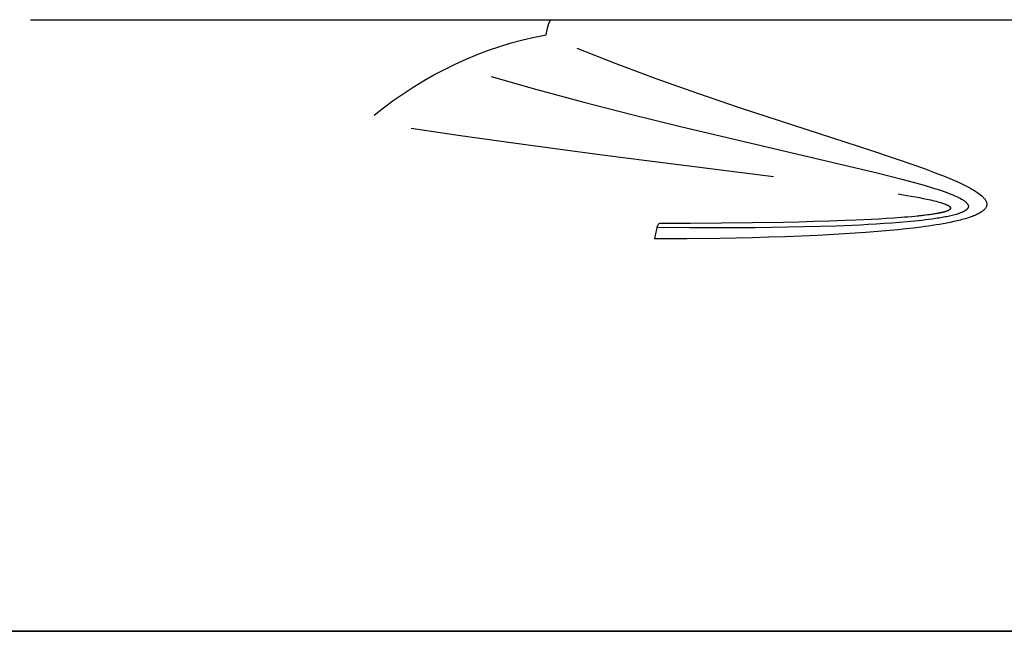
# Model space of a CAD drawing. Header units: millimetres. Extents: x -120 to 130, y -44 to 6.
# Tile 15 of 47: x -2.67 to 2.15, y -43.74 to -40.74. Entities that reach past the tile are written whole.
import ezdxf

# ---------------------------------------------------------------- set-up
doc = ezdxf.new("R2010")
doc.units = ezdxf.units.MM
doc.header["$MEASUREMENT"] = 0
doc.layers.add('Predefinito', color=5, linetype='Continuous')

# ---------------------------------------------------------------- blocks, each defined once
blk = doc.blocks.new('(#4045) Corpo D25')
at = {"layer": 'Predefinito', "color": 9, "extrusion": (0, 1, 0)}
for points in [[(5.4717, 105.9457), (5.675, 105.752), (5.8714, 105.5514), (6.0607, 105.3441), (6.2427, 105.1303), (6.4172, 104.9103), (6.5839, 104.6844), (6.7427, 104.4528), (6.8933, 104.2159), (7.0356, 103.9738), (7.1694, 103.727), (7.2946, 103.4757), (7.4109, 103.2201), (7.5183, 102.9607), (7.6167, 102.6977), (7.7058, 102.4315), (7.7856, 102.1623), (7.856, 101.8905), (7.917, 101.6164), (7.9684, 101.3404), (8.0101, 101.0628), (8.0422, 100.7838), (8.0646, 100.504), (8.0772, 100.2235), (8.0801, 99.9427), (8.0732, 99.662), (8.0566, 99.3818), (8.0303, 99.1022), (7.9942, 98.8238), (7.9485, 98.5468), (7.8933, 98.2715), (7.8284, 97.9983), (7.7542, 97.7275), (7.6705, 97.4595), (7.5777, 97.1945), (7.4756, 96.933), (7.3645, 96.6751), (7.2446, 96.4213), (7.1159, 96.1717), (6.9786, 95.9268), (6.8329, 95.6868), (6.6789, 95.452), (6.5168, 95.2228), (6.3469, 94.9992), (6.1694, 94.7817), (5.9844, 94.5706), (5.7921, 94.3659), (5.5929, 94.1681), (5.3869, 93.9773), (5.1744, 93.7938), (4.9557, 93.6178), (4.7309, 93.4495), (4.5005, 93.289), (4.2646, 93.1367), (4.0236, 92.9927), (3.7777, 92.8572), (3.5273, 92.7302), (3.2726, 92.6121), (3.0139, 92.5028), (2.7517, 92.4027), (2.4861, 92.3116), (2.2174, 92.2299), (1.9462, 92.1576), (1.6725, 92.0947), (1.3969, 92.0413), (1.1195, 91.9976), (0.8408, 91.9636), (0.5611, 91.9392), (0.2807, 91.9246), (0, 91.9197)], [(7.5278, 97.0633), (7.4228, 96.8072), (7.3091, 96.5549), (7.1868, 96.3066), (7.0561, 96.0627), (6.9171, 95.8233), (6.7701, 95.5889), (6.615, 95.3597), (6.4522, 95.1358), (6.2819, 94.9177), (6.1041, 94.7056), (5.9192, 94.4996), (5.7274, 94.3002), (5.5289, 94.1074), (5.3238, 93.9215), (5.1125, 93.7427), (4.8952, 93.5713), (4.6722, 93.4074), (4.4437, 93.2513), (4.21, 93.1031), (3.9713, 92.963), (3.728, 92.8311), (3.4803, 92.7076), (3.2285, 92.5927), (2.973, 92.4865), (2.7139, 92.3891), (2.4517, 92.3006), (2.1866, 92.2212), (1.9189, 92.1508), (1.649, 92.0897), (1.3771, 92.0379), (1.1036, 91.9954), (0.8289, 91.9623), (0.5531, 91.9386), (0.2767, 91.9244), (0, 91.9197)], [(-5.4717, 105.9457), (-2.7372, 106.0516), (0, 106.0869), (2.7372, 106.0516), (5.4717, 105.9457)], [(0, 106.6298), (2.7508, 106.5943), (5.4997, 106.4879)], [(0, -67.7797), (2.3395, -67.7393), (4.6762, -67.6182), (7.0073, -67.4165), (9.3301, -67.1345), (11.6418, -66.7724), (13.9396, -66.3308), (16.2207, -65.8101), (18.4826, -65.211), (20.7224, -64.5342), (22.9375, -63.7805), (25.1253, -62.9508), (27.2832, -62.0461), (29.4085, -61.0674), (31.4988, -60.0159), (33.5515, -58.893), (35.5643, -57.6998), (37.5347, -56.4379), (39.4603, -55.1087), (41.339, -53.7138), (43.1683, -52.255), (44.9462, -50.7338), (46.6706, -49.1522), (48.3393, -47.512), (49.9505, -45.8153), (51.5021, -44.0639), (52.9923, -42.2599), (54.4194, -40.4057), (55.7816, -38.5033), (57.0773, -36.5549), (58.3051, -34.5631), (59.4633, -32.53), (60.5507, -30.4582), (61.5659, -28.3501), (62.5078, -26.2082), (63.3751, -24.035), (64.1669, -21.8332), (64.8823, -19.6054), (65.5204, -17.3543), (66.0803, -15.0824), (66.5615, -12.7926), (66.9634, -10.4875), (67.2855, -8.1699), (67.5274, -5.8426), (67.6888, -3.5084), (67.7696, -1.1699), (67.7696, 1.1699), (67.6888, 3.5084), (67.5274, 5.8426), (67.2855, 8.1699), (66.9634, 10.4875), (66.5615, 12.7926), (66.0803, 15.0824), (65.5204, 17.3543), (64.8823, 19.6054), (64.1669, 21.8332), (63.3751, 24.035), (62.5078, 26.2082), (61.5659, 28.3501), (60.5507, 30.4582), (59.4633, 32.53), (58.3051, 34.5631), (57.0773, 36.5549), (55.7816, 38.5033), (54.4194, 40.4057), (52.9923, 42.2599), (51.5021, 44.0639), (49.9505, 45.8153), (48.3393, 47.512), (46.6706, 49.1522), (44.9462, 50.7338), (43.1683, 52.255), (41.339, 53.7138), (39.4603, 55.1087), (37.5347, 56.4379), (35.5643, 57.6998), (33.5515, 58.893), (31.4988, 60.0159), (29.4085, 61.0674), (27.2832, 62.0461), (25.1253, 62.9508), (22.9375, 63.7805), (20.7224, 64.5342), (18.4826, 65.211), (16.2207, 65.8101), (13.9396, 66.3308), (11.6418, 66.7724), (9.3301, 67.1345), (7.0073, 67.4165), (4.6762, 67.6182), (2.3395, 67.7393), (0, 67.7797)], [(6.3423, 106.8917), (6.5779, 106.6672), (6.8055, 106.4346), (7.025, 106.1943), (7.236, 105.9465), (7.4382, 105.6915), (7.6314, 105.4297), (7.8155, 105.1612), (7.99, 104.8866), (8.155, 104.6061), (8.3101, 104.32), (8.4552, 104.0286), (8.59, 103.7325), (8.7145, 103.4318), (8.8285, 103.1269), (8.9318, 102.8183), (9.0243, 102.5063), (9.1059, 102.1913), (9.1766, 101.8736), (9.2361, 101.5537), (9.2845, 101.2318), (9.3217, 100.9085), (9.3476, 100.5841), (9.3623, 100.259), (9.3656, 99.9336), (9.3577, 99.6083), (9.3384, 99.2834), (9.3079, 98.9594), (9.2661, 98.6366), (9.2132, 98.3155), (9.1491, 97.9965), (9.0739, 97.6798), (8.9879, 97.366), (8.8909, 97.0553), (8.7833, 96.7482), (8.665, 96.445), (8.5362, 96.1461), (8.3972, 95.8519), (8.248, 95.5627), (8.0889, 95.2788), (7.92, 95.0006), (7.7415, 94.7285), (7.5537, 94.4627), (7.3567, 94.2036), (7.1509, 93.9515), (6.9365, 93.7067), (6.7136, 93.4695), (6.4827, 93.2402), (6.2439, 93.0191), (5.9976, 92.8064), (5.7441, 92.6024), (5.4836, 92.4073), (5.2165, 92.2213), (4.9431, 92.0448), (4.6638, 91.8779), (4.3788, 91.7207), (4.0885, 91.5736), (3.7933, 91.4367), (3.4935, 91.31), (3.1895, 91.1939), (2.8816, 91.0884), (2.5702, 90.9937), (2.2558, 90.9098), (1.9386, 90.8369), (1.6191, 90.7751), (1.2976, 90.7244), (0.9746, 90.685), (0.6504, 90.6567), (0.3254, 90.6398), (0, 90.6341)], [(0, 90.5576), (0.3278, 90.5633), (0.6552, 90.5804), (0.9819, 90.6088), (1.3073, 90.6486), (1.6312, 90.6996), (1.9531, 90.7618), (2.2726, 90.8352), (2.5894, 90.9196), (2.9031, 91.015), (3.2133, 91.1212), (3.5196, 91.2381), (3.8217, 91.3656), (4.1192, 91.5035), (4.4117, 91.6516), (4.6988, 91.8098), (4.9803, 91.9779), (5.2559, 92.1556), (5.525, 92.3428), (5.7875, 92.5393), (6.0431, 92.7447), (6.2913, 92.9589), (6.532, 93.1815), (6.7647, 93.4124), (6.9894, 93.6512), (7.2056, 93.8977), (7.4131, 94.1516), (7.6117, 94.4124), (7.8011, 94.6801), (7.9811, 94.9541), (8.1514, 95.2342), (8.312, 95.5201), (8.4625, 95.8114), (8.6028, 96.1077), (8.7328, 96.4087), (8.8522, 96.7141), (8.9609, 97.0234), (9.0588, 97.3363), (9.1459, 97.6524), (9.2219, 97.9713), (9.2867, 98.2927), (9.3404, 98.6161), (9.3828, 98.9412), (9.4139, 99.2676), (9.4337, 99.5949), (9.442, 99.9227), (9.439, 100.2505), (9.4247, 100.5781), (9.3989, 100.9049), (9.3618, 101.2307), (9.3135, 101.555), (9.2539, 101.8774), (9.1831, 102.1975), (9.1013, 102.515), (9.0085, 102.8294), (8.9048, 103.1405), (8.7904, 103.4477), (8.6654, 103.7509), (8.53, 104.0494), (8.3842, 104.3431), (8.2284, 104.6316), (8.0626, 104.9145), (7.8872, 105.1914), (7.7022, 105.4621), (7.5079, 105.7262), (7.3046, 105.9834), (7.0924, 106.2334), (6.8718, 106.4759), (6.6428, 106.7106), (6.4058, 106.9371), (6.1611, 107.1554)], [(0, -125), (4.3145, -124.9255), (8.6239, -124.7022), (12.923, -124.3302), (17.2067, -123.8101), (21.4699, -123.1424), (25.7075, -122.3279), (29.9145, -121.3677), (34.0858, -120.2629), (38.2165, -119.0147), (42.3016, -117.6247), (46.3364, -116.0945), (50.3159, -114.426), (54.2355, -112.6211), (58.0904, -110.682), (61.8761, -108.611), (65.5881, -106.4106), (69.2219, -104.0833), (72.7732, -101.632), (76.2378, -99.0596), (79.6115, -96.3691), (82.8903, -93.5638), (86.0704, -90.647), (89.1479, -87.6222), (92.1192, -84.493), (94.9806, -81.263), (97.7289, -77.9362), (100.3608, -74.5166), (102.873, -71.0081), (105.2626, -67.415), (107.5268, -63.7416), (109.6628, -59.9922), (111.6682, -56.1713), (113.5405, -52.2835), (115.2774, -48.3333), (116.877, -44.3256), (118.3373, -40.2651), (119.6566, -36.1565), (120.8333, -32.0049), (121.866, -27.8151), (122.7534, -23.5922), (123.4946, -19.3412), (124.0886, -15.0671), (124.5347, -10.775), (124.8324, -6.4702), (124.9814, -2.1576), (124.9814, 2.1576), (124.8324, 6.4702), (124.5347, 10.775), (124.0886, 15.0671), (123.4946, 19.3412), (122.7534, 23.5922), (121.866, 27.8151), (120.8333, 32.0049), (119.6566, 36.1565), (118.3373, 40.2651), (116.877, 44.3256), (115.2774, 48.3333), (113.5405, 52.2835), (111.6682, 56.1713), (109.6628, 59.9922), (107.5268, 63.7416), (105.2626, 67.415), (102.873, 71.0081), (100.3608, 74.5166), (97.7289, 77.9362), (94.9806, 81.263), (92.1192, 84.493), (89.1479, 87.6222), (86.0704, 90.647), (82.8903, 93.5638), (79.6115, 96.3691), (76.2378, 99.0596), (72.7732, 101.632), (69.2219, 104.0833), (65.5881, 106.4106), (61.8761, 108.611), (58.0904, 110.682), (54.2355, 112.6211), (50.3159, 114.426), (46.3364, 116.0945), (42.3016, 117.6247), (38.2165, 119.0147), (34.0858, 120.2629), (29.9145, 121.3677), (25.7075, 122.3279), (21.4699, 123.1424), (17.2067, 123.8101), (12.923, 124.3302), (8.6239, 124.7022), (4.3145, 124.9255), (0, 125)], [(4.9439, 109.5209), (8.2415, 109.3222), (11.5556, 109.0217), (14.8816, 108.6177), (18.2148, 108.1087), (21.5505, 107.4934), (24.8835, 106.7711), (28.209, 105.9411), (31.5218, 105.003), (34.8166, 103.957), (38.0883, 102.8034), (41.3316, 101.5429), (44.5414, 100.1765), (47.7125, 98.7055), (50.8399, 97.1317), (53.9185, 95.4571), (56.9436, 93.684), (59.9104, 91.8151), (62.8144, 89.8533), (65.6514, 87.8018), (68.4173, 85.6641), (71.1081, 83.444), (73.7205, 81.1453), (76.2509, 78.7722), (78.6965, 76.329), (81.0545, 73.8202), (83.3225, 71.2504), (85.4984, 68.6242), (87.5804, 65.9465), (89.567, 63.222), (91.457, 60.4555), (93.2497, 57.652), (94.9444, 54.8162), (96.553, 51.9306), (98.0846, 48.9763), (99.5353, 45.9563), (100.9015, 42.8736), (102.1795, 39.7317), (103.3659, 36.5342), (104.4574, 33.2852), (105.4511, 29.9887), (106.3442, 26.6492), (107.1341, 23.2712), (107.8187, 19.8595), (108.3959, 16.419), (108.8643, 12.9549), (109.2224, 9.4722), (109.4694, 5.9763), (109.6045, 2.4726), (109.6275, -1.0337), (109.5385, -4.5372), (109.3377, -8.0325), (109.0261, -11.5142), (108.6045, -14.9772), (108.0745, -18.4163), (107.4377, -21.8265), (106.6962, -25.2029), (105.8522, -28.5408), (104.9083, -31.8358), (103.8673, -35.0835), (102.7323, -38.2798), (101.5065, -41.421), (100.1934, -44.5034), (98.7965, -47.5237), (97.3198, -50.4789)], [(92.3759, -59.0419), (90.555, -61.7985), (88.6378, -64.5183), (86.6249, -67.1967), (84.5174, -69.8288), (82.3168, -72.41), (80.0247, -74.9353), (77.6432, -77.4003), (75.1744, -79.8002), (72.6211, -82.1306), (69.9862, -84.3871), (67.2729, -86.5657), (64.4846, -88.6622), (61.6252, -90.673), (58.6986, -92.5945), (55.709, -94.4233), (52.661, -96.1566), (49.559, -97.7914), (46.408, -99.3255), (43.2129, -100.7567), (39.9787, -102.0831), (36.7105, -103.3034), (33.4136, -104.4164), (30.0932, -105.4213), (26.7546, -106.3177), (23.4029, -107.1054), (20.0434, -107.7846), (16.6811, -108.3559), (13.3211, -108.8201), (9.9683, -109.1783), (6.6275, -109.4319), (3.3033, -109.5826), (0, -109.6324)], [(92.3759, -59.0419), (90.281, -62.1981), (88.0783, -65.28), (85.7704, -68.2839), (83.3602, -71.2063), (80.8504, -74.0438), (78.2441, -76.7928), (75.5443, -79.4501), (72.7544, -82.0126), (69.8776, -84.4771), (66.9174, -86.8408), (63.8773, -89.1008), (60.7609, -91.2544), (57.572, -93.2991), (54.3143, -95.2324), (50.9918, -97.052), (47.6085, -98.7557), (44.1682, -100.3416), (40.6753, -101.8076), (37.1338, -103.152), (33.5479, -104.3734), (29.922, -105.4701), (26.2604, -106.4408), (22.5674, -107.2845), (18.8475, -108.0002), (15.1051, -108.5868), (11.3446, -109.0439), (7.5706, -109.3707), (3.7876, -109.5669), (0, -109.6324)], [(0, 72.2787), (2.4948, 72.2356), (4.9866, 72.1065), (7.4725, 71.8914), (9.9494, 71.5907), (12.4145, 71.2046), (14.8648, 70.7336), (17.2974, 70.1784), (19.7094, 69.5396), (22.0979, 68.8178), (24.4601, 68.0141), (26.7931, 67.1293), (29.0942, 66.1645), (31.3606, 65.1209), (33.5896, 63.9996), (35.7786, 62.8021), (37.925, 61.5297), (40.0261, 60.1841), (42.0796, 58.7666), (44.0829, 57.2792), (46.0337, 55.7235), (47.9297, 54.1014), (49.7685, 52.4148), (51.548, 50.6658), (53.266, 48.8563), (54.9206, 46.9887), (56.5098, 45.065), (58.0316, 43.0877), (59.4842, 41.059), (60.866, 38.9814), (62.1752, 36.8573), (63.4103, 34.6893), (64.5699, 32.4799), (65.6525, 30.2319), (66.6568, 27.9478), (67.5818, 25.6304), (68.4262, 23.2825), (69.189, 20.9068), (69.8694, 18.5062), (70.4665, 16.0835), (70.9797, 13.6417), (71.4083, 11.1836), (71.7517, 8.7122), (72.0097, 6.2305), (72.1818, 3.7412), (72.2679, 1.2476), (72.2679, -1.2476), (72.1818, -3.7412), (72.0097, -6.2305), (71.7517, -8.7122), (71.4083, -11.1836), (70.9797, -13.6417), (70.4665, -16.0835), (69.8694, -18.5062), (69.189, -20.9068), (68.4262, -23.2825), (67.5818, -25.6304), (66.6568, -27.9478), (65.6525, -30.2319), (64.5699, -32.4799), (63.4103, -34.6893), (62.1752, -36.8573), (60.866, -38.9814), (59.4842, -41.059), (58.0316, -43.0877), (56.5098, -45.065), (54.9206, -46.9887), (53.266, -48.8563), (51.548, -50.6658), (49.7685, -52.4148), (47.9297, -54.1014), (46.0337, -55.7235), (44.0829, -57.2792), (42.0796, -58.7666), (40.0261, -60.1841), (37.925, -61.5297), (35.7786, -62.8021), (33.5896, -63.9996), (31.3606, -65.1209), (29.0942, -66.1645), (26.7931, -67.1293), (24.4601, -68.0141), (22.0979, -68.8178), (19.7094, -69.5396), (17.2974, -70.1784), (14.8648, -70.7336), (12.4145, -71.2046), (9.9494, -71.5907), (7.4725, -71.8914), (4.9866, -72.1065), (2.4948, -72.2356), (0, -72.2787)], [(4.9439, 109.5209), (5.2701, 109.3442), (5.59, 109.1565), (5.9032, 108.9577), (6.2094, 108.7483), (6.5081, 108.5284), (6.7991, 108.2983), (7.0819, 108.0582), (7.3563, 107.8086), (7.6218, 107.5496), (7.8783, 107.2816), (8.1253, 107.0048), (8.3627, 106.7197), (8.59, 106.4266), (8.807, 106.1258), (9.0135, 105.8176), (9.2093, 105.5025), (9.394, 105.1808), (9.5675, 104.853), (9.7296, 104.5193), (9.88, 104.1802), (10.0186, 103.8361), (10.1453, 103.4874), (10.2598, 103.1346), (10.362, 102.778), (10.4519, 102.4181), (10.5292, 102.0553), (10.594, 101.6901), (10.6461, 101.3228), (10.6854, 100.9539), (10.712, 100.5839), (10.7258, 100.2132), (10.7268, 99.8423), (10.7149, 99.4715), (10.6902, 99.1014), (10.6528, 98.7323), (10.6026, 98.3648), (10.5397, 97.9992), (10.4642, 97.636), (10.3763, 97.2756), (10.2759, 96.9185), (10.1632, 96.5651), (10.0384, 96.2158), (9.9015, 95.871), (9.7528, 95.5311), (9.5925, 95.1966), (9.4207, 94.8679), (9.2377, 94.5452), (9.0435, 94.2291), (8.8386, 93.9199), (8.6231, 93.618), (8.3973, 93.3237), (8.1615, 93.0373), (7.9159, 92.7593), (7.6608, 92.49), (7.3966, 92.2296), (7.1235, 91.9785), (6.8419, 91.737), (6.5522, 91.5054), (6.2546, 91.284), (5.9495, 91.073), (5.6373, 90.8726), (5.3184, 90.6832), (4.9931, 90.5049), (4.6618, 90.3379), (4.325, 90.1825), (3.983, 90.0388), (3.6362, 89.9071), (3.2851, 89.7874), (2.9301, 89.6799), (2.5715, 89.5848), (2.2099, 89.5021), (1.8456, 89.432), (1.4792, 89.3745), (1.1109, 89.3297), (0.7414, 89.2977), (0.3709, 89.2785), (0, 89.2721)], [(4.9684, 110.0632), (8.7678, 109.8259), (12.5569, 109.4574), (16.3309, 108.9583), (20.0854, 108.329), (23.8159, 107.5704), (27.5181, 106.6834), (31.1873, 105.6691), (34.8193, 104.5285), (38.4098, 103.2632), (41.9544, 101.8746), (45.4489, 100.3643), (48.8891, 98.7343), (52.271, 96.9863), (55.5905, 95.1225), (58.8436, 93.1452), (62.0264, 91.0567), (65.1352, 88.8595), (68.1662, 86.5561), (71.1158, 84.1495), (73.9806, 81.6423), (76.757, 79.0377), (79.4417, 76.3388), (82.0317, 73.5487), (84.5236, 70.6707), (86.9147, 67.7084), (89.202, 64.6653), (91.3828, 61.545), (93.4545, 58.3511), (95.4146, 55.0877), (97.2608, 51.7584), (98.9909, 48.3673), (100.6028, 44.9186), (102.0946, 41.4161), (103.4645, 37.8643), (104.7108, 34.2672), (105.8322, 30.6292), (106.8272, 26.9546), (107.6946, 23.2479), (108.4335, 19.5134), (109.0429, 15.7556), (109.5222, 11.979), (109.8706, 8.1881), (110.0879, 4.3874), (110.1738, 0.5815), (110.1281, -3.2251), (109.9509, -7.0279), (109.6425, -10.8223), (109.2032, -14.6037), (108.6334, -18.3677), (107.934, -22.1098), (107.1057, -25.8255), (106.1496, -29.5104), (105.0667, -33.16), (103.8584, -36.77), (102.5261, -40.3362), (101.0713, -43.8542), (99.4959, -47.3198), (97.8017, -50.7289)], [(92.8334, -59.3343), (90.7281, -62.5061), (88.5145, -65.6033), (86.1952, -68.6221), (83.773, -71.559), (81.2508, -74.4104), (78.6315, -77.1731), (75.9184, -79.8435), (73.1147, -82.4187), (70.2237, -84.8954), (67.2488, -87.2708), (64.1936, -89.5421), (61.0618, -91.7063), (57.8571, -93.7612), (54.5833, -95.704), (51.2444, -97.5326), (47.8442, -99.2448), (44.387, -100.8385), (40.8767, -102.3117), (37.3177, -103.6629), (33.7141, -104.8902), (30.0702, -105.9924), (26.3904, -106.968), (22.6792, -107.8158), (18.9408, -108.535), (15.1799, -109.1246), (11.4008, -109.5839), (7.6081, -109.9123), (3.8063, -110.1095), (0, -110.1753)], [(0, -115.003), (3.9695, -114.9345), (7.9342, -114.729), (11.8895, -114.3868), (15.8306, -113.9082), (19.7528, -113.294), (23.6515, -112.5447), (27.522, -111.6612), (31.3597, -110.6447), (35.1601, -109.4964), (38.9185, -108.2176), (42.6306, -106.8098), (46.2918, -105.2747), (49.8979, -103.6141), (53.4446, -101.8301), (56.9275, -99.9247), (60.3426, -97.9003), (63.6858, -95.7592), (66.9531, -93.5039), (70.1406, -91.1372), (73.2445, -88.6619), (76.2611, -86.081), (79.1868, -83.3975), (82.0182, -80.6145), (84.7519, -77.7356), (87.3845, -74.7639), (89.913, -71.7032), (92.3343, -68.557), (94.6456, -65.3292), (96.8441, -62.0234), (98.9272, -58.6438), (100.8925, -55.1943), (102.7374, -51.679), (104.46, -48.1021), (106.058, -44.4678), (107.5297, -40.7806), (108.8732, -37.0448), (110.087, -33.2649), (111.1696, -29.4453), (112.1197, -25.5906), (112.9361, -21.7054), (113.618, -17.7943), (114.1645, -13.8621), (114.575, -9.9133), (114.8489, -5.9527), (114.9859, -1.985), (114.9859, 1.985), (114.8489, 5.9527), (114.575, 9.9133), (114.1645, 13.8621), (113.618, 17.7943), (112.9361, 21.7054), (112.1197, 25.5906), (111.1696, 29.4453), (110.087, 33.2649), (108.8732, 37.0448), (107.5297, 40.7806), (106.058, 44.4678), (104.46, 48.1021), (102.7374, 51.679), (100.8925, 55.1943), (98.9272, 58.6438), (96.8441, 62.0234), (94.6456, 65.3292), (92.3343, 68.557), (89.913, 71.7032), (87.3845, 74.7639), (84.7519, 77.7356), (82.0182, 80.6145), (79.1868, 83.3975), (76.2611, 86.081), (73.2445, 88.6619), (70.1406, 91.1372), (66.9531, 93.5039), (63.6858, 95.7592), (60.3426, 97.9003), (56.9275, 99.9247), (53.4446, 101.8301), (49.8979, 103.6141), (46.2918, 105.2747), (42.6306, 106.8098), (38.9185, 108.2176), (35.1601, 109.4964), (31.3597, 110.6447), (27.522, 111.6612), (23.6515, 112.5447), (19.7528, 113.294), (15.8306, 113.9082), (11.8895, 114.3868), (7.9342, 114.729), (3.9695, 114.9345), (0, 115.003)], [(0, -123), (4.2455, -122.9267), (8.4859, -122.7069), (12.7162, -122.3409), (16.9314, -121.8291), (21.1264, -121.1721), (25.2962, -120.3707), (29.4358, -119.4258), (33.5404, -118.3387), (37.605, -117.1105), (41.6248, -115.7427), (45.595, -114.237), (49.5109, -112.5952), (53.3677, -110.8192), (57.161, -108.9111), (60.8861, -106.8732), (64.5387, -104.708), (68.1143, -102.418), (71.6088, -100.0059), (75.0179, -97.4747), (78.3377, -94.8272), (81.5641, -92.0668), (84.6933, -89.1967), (87.7215, -86.2203), (90.6453, -83.1411), (93.461, -79.9628), (96.1653, -76.6892), (98.755, -73.3243), (101.227, -69.872), (103.5784, -66.3364), (105.8064, -62.7217), (107.9082, -59.0323), (109.8815, -55.2726), (111.7238, -51.4469), (113.433, -47.56), (115.007, -43.6164), (116.4439, -39.6208), (117.7421, -35.578), (118.9, -31.4928), (119.9161, -27.3701), (120.7894, -23.2147), (121.5187, -19.0317), (122.1032, -14.826), (122.5422, -10.6026), (122.8351, -6.3666), (122.9817, -2.1231), (122.9817, 2.1231), (122.8351, 6.3666), (122.5422, 10.6026), (122.1032, 14.826), (121.5187, 19.0317), (120.7894, 23.2147), (119.9161, 27.3701), (118.9, 31.4928), (117.7421, 35.578), (116.4439, 39.6208), (115.007, 43.6164), (113.433, 47.56), (111.7238, 51.4469), (109.8815, 55.2726), (107.9082, 59.0323), (105.8064, 62.7217), (103.5784, 66.3364), (101.227, 69.872), (98.755, 73.3243), (96.1653, 76.6892), (93.461, 79.9628), (90.6453, 83.1411), (87.7215, 86.2203), (84.6933, 89.1967), (81.5641, 92.0668), (78.3377, 94.8272), (75.0179, 97.4747), (71.6088, 100.0059), (68.1143, 102.418), (64.5387, 104.708), (60.8861, 106.8732), (57.161, 108.9111), (53.3677, 110.8192), (49.5109, 112.5952), (45.595, 114.237), (41.6248, 115.7427), (37.605, 117.1105), (33.5404, 118.3387), (29.4358, 119.4258), (25.2962, 120.3707), (21.1264, 121.1721), (16.9314, 121.8291), (12.7162, 122.3409), (8.4859, 122.7069), (4.2455, 122.9267), (0, 123)], [(0, 119.0749), (2.643, 119.0456), (5.3084, 118.9565), (7.9945, 118.8062), (10.6994, 118.5932), (13.4212, 118.3161), (16.1579, 117.9735), (18.9073, 117.5642), (21.6672, 117.087), (24.4353, 116.5407), (27.2092, 115.9245), (29.9864, 115.2373), (32.7644, 114.4785), (35.5406, 113.6473), (38.3122, 112.7431), (41.0765, 111.7656), (43.8308, 110.7144), (46.5723, 109.5895), (49.2979, 108.3907), (52.005, 107.1182), (54.6905, 105.7723), (57.3515, 104.3534), (59.9852, 102.8621), (62.5886, 101.299), (65.1589, 99.6652), (67.6933, 97.9615), (70.1888, 96.1892), (72.6429, 94.3496), (75.0527, 92.4442), (77.4157, 90.4746), (79.7293, 88.4425), (81.9911, 86.3499), (84.1987, 84.1987), (86.3499, 81.9911), (88.4425, 79.7293), (90.4746, 77.4157), (92.4442, 75.0527), (94.3496, 72.6429), (96.1892, 70.1888), (97.9615, 67.6933), (99.6652, 65.1589), (101.299, 62.5886), (102.8621, 59.9852), (104.3534, 57.3515), (105.7723, 54.6905), (107.1182, 52.005), (108.3907, 49.2979), (109.5895, 46.5723), (110.7144, 43.8308), (111.7656, 41.0765), (112.7431, 38.3122), (113.6473, 35.5406), (114.4785, 32.7644), (115.2373, 29.9864), (115.9245, 27.2092), (116.5407, 24.4353), (117.087, 21.6672), (117.5642, 18.9073), (117.9735, 16.1579), (118.3161, 13.4212), (118.5932, 10.6994), (118.8062, 7.9945), (118.9565, 5.3084), (119.0456, 2.643), (119.0749, 0), (119.0456, -2.643), (118.9565, -5.3084), (118.8062, -7.9945), (118.5932, -10.6994), (118.3161, -13.4212), (117.9735, -16.1579), (117.5642, -18.9073), (117.087, -21.6672), (116.5407, -24.4353), (115.9245, -27.2092), (115.2373, -29.9864), (114.4785, -32.7644), (113.6473, -35.5406), (112.7431, -38.3122), (111.7656, -41.0765), (110.7144, -43.8308), (109.5895, -46.5723), (108.3907, -49.2979), (107.1182, -52.005), (105.7723, -54.6905), (104.3534, -57.3515), (102.8621, -59.9852), (101.299, -62.5886), (99.6652, -65.1589), (97.9615, -67.6933), (96.1892, -70.1888), (94.3496, -72.6429), (92.4442, -75.0527), (90.4746, -77.4157), (88.4425, -79.7293), (86.3499, -81.9911), (84.1987, -84.1987), (81.9911, -86.3499), (79.7293, -88.4425), (77.4157, -90.4746), (75.0527, -92.4442), (72.6429, -94.3496), (70.1888, -96.1892), (67.6933, -97.9615), (65.1589, -99.6652), (62.5886, -101.299), (59.9852, -102.8621), (57.3515, -104.3534), (54.6905, -105.7723), (52.005, -107.1182), (49.2979, -108.3907), (46.5723, -109.5895), (43.8308, -110.7144), (41.0765, -111.7656), (38.3122, -112.7431), (35.5406, -113.6473), (32.7644, -114.4785), (29.9864, -115.2373), (27.2092, -115.9245), (24.4353, -116.5407), (21.6672, -117.087), (18.9073, -117.5642), (16.1579, -117.9735), (13.4212, -118.3161), (10.6994, -118.5932), (7.9945, -118.8062), (5.3084, -118.9565), (2.643, -119.0456), (0, -119.0749)]]:
    blk.add_lwpolyline(points, dxfattribs=at)
at = {"layer": 'Predefinito', "color": 9}
blk.add_lwpolyline([(-8.0271, 3), (8.0271, 3)], dxfattribs=at)
at = {"layer": 'Predefinito', "color": 9, "extrusion": (0.735828, 0, 0.677169)}
blk.add_lwpolyline([(2.5321, 82.9486), (2.5748, 82.896), (2.6157, 82.8419), (2.6547, 82.7864), (2.6918, 82.7297), (2.727, 82.6717), (2.7602, 82.6126), (2.7914, 82.5524), (2.8205, 82.4911), (2.8476, 82.4289), (2.8725, 82.3658), (2.8952, 82.302), (2.9158, 82.2373), (2.9341, 82.1721), (2.9503, 82.1062), (2.9642, 82.0398), (2.9758, 81.973), (2.9852, 81.9059), (2.9923, 81.8384), (2.9971, 81.7708), (2.9996, 81.703)], dxfattribs=at)
at = {"layer": 'Predefinito', "color": 9, "extrusion": (0.998669, 0, 0.051578)}
blk.add_lwpolyline([(2.9249, 106.6298), (2.9424, 106.5634), (2.9576, 106.4964), (2.9705, 106.4289), (2.9811, 106.361), (2.9894, 106.2927), (2.9953, 106.2243), (2.9988, 106.1556), (3, 106.0869)], dxfattribs=at)
at = {"layer": 'Predefinito', "color": 9, "extrusion": (0.999902, 0.013477, 0.003796)}
blk.add_lwpolyline([(3.0734, 105.9951), (3.0714, 106.06), (3.0673, 106.1248), (3.0611, 106.1895), (3.0527, 106.2539), (3.0423, 106.318), (3.0299, 106.3818), (3.0153, 106.4451), (2.9988, 106.5079)], dxfattribs=at)
at = {"layer": 'Predefinito', "color": 9, "extrusion": (-0.006766, 0.99995, 0.007352)}
blk.add_lwpolyline([(5.4513, 105.9205), (5.4784, 105.9499)], dxfattribs=at)
at = {"layer": 'Predefinito', "color": 9, "extrusion": (-0.008898, 0.963317, 0.268219)}
blk.add_lwpolyline([(5.4725, 101.7879), (5.3988, 101.911), (5.3228, 102.0323)], dxfattribs=at)
at = {"layer": 'Predefinito', "color": 9, "extrusion": (0.522277, -0.224271, 0.822757)}
blk.add_lwpolyline([(-0.1703, 66.3707), (-0.1176, 66.3361), (-0.0658, 66.2998), (-0.0151, 66.2617), (0.0346, 66.2219), (0.083, 66.1805), (0.1302, 66.1375), (0.176, 66.093), (0.2204, 66.047), (0.2633, 65.9996), (0.3047, 65.9508), (0.3444, 65.9009), (0.3824, 65.8497), (0.4188, 65.7975), (0.4533, 65.7443), (0.4861, 65.6902), (0.517, 65.6353)], dxfattribs=at)
at = {"layer": 'Predefinito', "color": 9, "extrusion": (0.53945, -0.221242, 0.812432)}
blk.add_lwpolyline([(-0.0545, 67.8695), (-0.0027, 67.8343), (0.0481, 67.7973), (0.0978, 67.7587), (0.1465, 67.7184), (0.1939, 67.6765), (0.2401, 67.633), (0.2849, 67.5881), (0.3282, 67.5417), (0.3701, 67.494), (0.4105, 67.445), (0.4492, 67.3948), (0.4862, 67.3435), (0.5216, 67.2911), (0.5551, 67.2378), (0.5869, 67.1836), (0.6169, 67.1286)], dxfattribs=at)
at = {"layer": 'Predefinito', "color": 9, "extrusion": (-0.006378, 0.965799, 0.259212)}
blk.add_lwpolyline([(5.9176, 102.3349), (5.8358, 102.4648), (5.7514, 102.5931)], dxfattribs=at)
at = {"layer": 'Predefinito', "color": 9, "extrusion": (0.615039, -0.207069, 0.760822)}
blk.add_lwpolyline([(0.5701, 74.4488), (0.6017, 74.4169), (0.6327, 74.3843), (0.6629, 74.3509), (0.6924, 74.3168), (0.7212, 74.282), (0.7491, 74.2465), (0.7763, 74.2104), (0.8027, 74.1737), (0.8283, 74.1364), (0.8529, 74.0985), (0.8767, 74.0601), (0.8997, 74.0212), (0.9217, 73.9818), (0.9428, 73.942), (0.9629, 73.9018), (0.9822, 73.8613)], dxfattribs=at)
at = {"layer": 'Predefinito', "color": 9, "extrusion": (1.24508e-06, 0.971634, 0.23649)}
blk.add_lwpolyline([(6.1611, 103.5321), (6.2536, 103.3965), (6.3423, 103.2608)], dxfattribs=at)
at = {"layer": 'Predefinito', "color": 9, "extrusion": (0.630812, -0.204201, 0.748584)}
blk.add_lwpolyline([(0.7375, 75.7902), (0.7603, 75.763), (0.7826, 75.7353), (0.8045, 75.7072), (0.8259, 75.6788), (0.8468, 75.6499), (0.8672, 75.6206), (0.887, 75.591), (0.9064, 75.561), (0.9252, 75.5307), (0.9434, 75.5001), (0.9611, 75.4691), (0.9782, 75.4379), (0.9948, 75.4063), (1.0108, 75.3746), (1.0262, 75.3425), (1.041, 75.3102)], dxfattribs=at)
at = {"layer": 'Predefinito', "color": 9, "extrusion": (0.600703, -0.211557, 0.770974)}
blk.add_lwpolyline([(0.7211, 72.9289), (0.751, 72.8879), (0.7798, 72.8462), (0.8076, 72.8037), (0.8344, 72.7605), (0.86, 72.7167), (0.8845, 72.6722), (0.9078, 72.6272), (0.93, 72.5816)], dxfattribs=at)
at = {"layer": 'Predefinito', "color": 9, "extrusion": (0.080981, 0.994771, 0.062235)}
blk.add_lwpolyline([(4.5519, 108.4327), (4.3633, 108.5769)], dxfattribs=at)
at = {"layer": 'Predefinito', "color": 9, "extrusion": (-0.149755, 0.922013, 0.357024)}
blk.add_lwpolyline([(3.7901, 100.7087), (3.4775, 100.9779), (3.381, 101.0668)], dxfattribs=at)
at = {"layer": 'Predefinito', "color": 9, "extrusion": (0.528093, -0.225963, 0.818571)}
blk.add_lwpolyline([(0.4863, 66.28), (0.5099, 66.2483), (0.5329, 66.2162), (0.5552, 66.1835), (0.5769, 66.1505), (0.598, 66.117), (0.6184, 66.0831), (0.6381, 66.0488), (0.6571, 66.0142)], dxfattribs=at)
at = {"layer": 'Predefinito', "color": 9, "extrusion": (0.288438, -0.257489, 0.922227)}
blk.add_lwpolyline([(-0.8103, 46.0645), (-0.768, 46.0292), (-0.7267, 45.9927), (-0.6864, 45.955), (-0.6472, 45.9163)], dxfattribs=at)
at = {"layer": 'Predefinito', "color": 9, "extrusion": (-0.028696, -0.271458, 0.962022)}
blk.add_lwpolyline([(-3.7204, 31.5347), (-3.6759, 31.5432), (-3.6311, 31.5507), (-3.5862, 31.5572), (-3.5411, 31.5627)], dxfattribs=at)
at = {"layer": 'Predefinito', "color": 9, "extrusion": (0.900695, 0.125646, -0.415888)}
blk.add_lwpolyline([(2.5285, 98.3191), (2.5166, 98.3799), (2.5027, 98.4402), (2.487, 98.5001), (2.4695, 98.5595)], dxfattribs=at)
at = {"layer": 'Predefinito', "color": 9, "extrusion": (0.779628, 0.176389, -0.600888)}
blk.add_lwpolyline([(2.792, 85.8014), (2.7791, 85.8508), (2.7648, 85.8998), (2.7493, 85.9485), (2.7326, 85.9968)], dxfattribs=at)
at = {"layer": 'Predefinito', "color": 9, "extrusion": (-0.482739, -0.241515, 0.841804)}
blk.add_lwpolyline([(-3.425, 57.2792), (-3.4061, 57.3184), (-3.3863, 57.3572), (-3.3656, 57.3956), (-3.3441, 57.4335)], dxfattribs=at)
at = {"layer": 'Predefinito', "color": 9, "extrusion": (0.998983, 0, 0.045095)}
blk.add_lwpolyline([(2, 109.6324), (1.9988, 109.701), (1.9953, 109.7696), (1.9894, 109.8381), (1.9811, 109.9064), (1.9705, 109.9744), (1.9576, 110.042), (1.9424, 110.109), (1.9249, 110.1753)], dxfattribs=at)
at = {"layer": 'Predefinito', "color": 9, "extrusion": (0.994815, 0.037578, -0.094507)}
blk.add_lwpolyline([(2.168, 108.7534), (2.1638, 108.8048), (2.1582, 108.8561), (2.1513, 108.9073), (2.1431, 108.9582), (2.1335, 109.009), (2.1227, 109.0595), (2.1106, 109.1096), (2.0972, 109.1594)], dxfattribs=at)
at = {"layer": 'Predefinito', "color": 9, "extrusion": (0.975587, 0.0687, -0.208592)}
blk.add_lwpolyline([(2.2929, 106.4577), (2.2878, 106.4993), (2.2817, 106.5407), (2.2748, 106.582), (2.267, 106.6232), (2.2584, 106.6641), (2.2489, 106.7049), (2.2385, 106.7455), (2.2273, 106.7858)], dxfattribs=at)
at = {"layer": 'Predefinito', "color": 9}
for points in [[(-6.3423, 2.5321, 106.8917), (-6.2961, 2.5683, 106.8735), (-6.2488, 2.6033, 106.8544), (-6.2006, 2.6368, 106.8343), (-6.1515, 2.6689, 106.8133), (-6.1014, 2.6996, 106.7913), (-6.0503, 2.7288, 106.7683), (-5.9983, 2.7564, 106.7443), (-5.9454, 2.7825, 106.7193), (-5.8917, 2.8068, 106.6934), (-5.8374, 2.8294, 106.6666), (-5.7824, 2.8501, 106.6389), (-5.7268, 2.869, 106.6104), (-5.6707, 2.8859, 106.581), (-5.6142, 2.9009, 106.5508), (-5.5571, 2.9139, 106.5197), (-5.4997, 2.9249, 106.4879)], [(-5.3495, 2.8607, 106.7234), (-5.1586, 2.7852, 107.0007), (-4.9612, 2.7114, 107.272), (-4.7578, 2.639, 107.5382), (-4.5488, 2.5678, 107.7999), (-3.9039, 2.358, 108.5695), (-3.6922, 2.2863, 108.8314), (-3.6414, 2.2681, 108.8977), (-3.5918, 2.2495, 108.9651), (-3.5437, 2.2306, 109.034), (-3.4972, 2.211, 109.1048), (-3.4747, 2.201, 109.1411), (-3.4529, 2.1907, 109.1782), (-3.432, 2.1802, 109.2162), (-3.4221, 2.1749, 109.2355), (-3.4124, 2.1695, 109.255), (-3.4032, 2.164, 109.2747), (-3.3944, 2.1584, 109.2947), (-3.386, 2.1528, 109.3149), (-3.3781, 2.1471, 109.3354), (-3.3708, 2.1413, 109.3561), (-3.3639, 2.1355, 109.3771), (-3.3578, 2.1295, 109.3983), (-3.3549, 2.1265, 109.4091), (-3.3523, 2.1235, 109.4199), (-3.3499, 2.1205, 109.4306), (-3.3478, 2.1175, 109.4413), (-3.3458, 2.1145, 109.4521), (-3.3442, 2.1114, 109.463), (-3.3427, 2.1083, 109.4739), (-3.3415, 2.1053, 109.4849), (-3.3406, 2.1022, 109.4959), (-3.34, 2.0991, 109.5069), (-3.3397, 2.0959, 109.518), (-3.3396, 2.0928, 109.5291), (-3.34, 2.0897, 109.5402), (-3.3406, 2.0865, 109.5513), (-3.3416, 2.0834, 109.5623), (-3.343, 2.0803, 109.5733), (-3.3447, 2.0772, 109.5842), (-3.3468, 2.0742, 109.595), (-3.3492, 2.0711, 109.6057), (-3.352, 2.0681, 109.6163), (-3.3551, 2.0651, 109.6268), (-3.3585, 2.0622, 109.6372), (-3.3623, 2.0593, 109.6474), (-3.3664, 2.0564, 109.6575), (-3.3708, 2.0535, 109.6674), (-3.3755, 2.0507, 109.6772), (-3.3806, 2.048, 109.6868), (-3.386, 2.0453, 109.6962), (-3.3917, 2.0427, 109.7054), (-3.3977, 2.0401, 109.7144), (-3.4039, 2.0375, 109.7232), (-3.4104, 2.035, 109.7319), (-3.4171, 2.0326, 109.7403), (-3.4241, 2.0302, 109.7485), (-3.4312, 2.0279, 109.7565), (-3.4385, 2.0256, 109.7644), (-3.446, 2.0234, 109.772), (-3.4536, 2.0213, 109.7794), (-3.4614, 2.0191, 109.7866), (-3.4692, 2.0171, 109.7936), (-3.4772, 2.0151, 109.8004), (-3.4853, 2.0132, 109.807), (-3.4934, 2.0113, 109.8135), (-3.5017, 2.0095, 109.8197), (-3.5184, 2.0059, 109.8317), (-3.5355, 2.0025, 109.8431), (-3.5529, 1.9993, 109.854), (-3.5706, 1.9962, 109.8644), (-3.5885, 1.9933, 109.8744), (-3.6066, 1.9904, 109.8838), (-3.6248, 1.9877, 109.8928), (-3.6431, 1.9852, 109.9013), (-3.6615, 1.9827, 109.9095), (-3.6986, 1.978, 109.9248), (-3.7369, 1.9736, 109.9391), (-3.7756, 1.9695, 109.9523), (-3.8146, 1.9657, 109.9644), (-3.8538, 1.9622, 109.9754), (-3.8931, 1.959, 109.9856), (-3.9325, 1.956, 109.9949), (-4.0112, 1.9506, 110.0112), (-4.0901, 1.9458, 110.025), (-4.1692, 1.9418, 110.0366), (-4.2486, 1.9382, 110.046), (-4.3281, 1.9352, 110.0537), (-4.4082, 1.9326, 110.0597), (-4.4882, 1.9304, 110.0642), (-4.5682, 1.9286, 110.0673), (-4.6481, 1.9272, 110.0689), (-4.8081, 1.9255, 110.0684), (-4.9684, 1.9249, 110.0632)], [(-5.7695, 2.721, 106.9642), (-5.5456, 2.6578, 107.2321), (-5.3156, 2.5961, 107.4923), (-5.0803, 2.5357, 107.7453), (-4.8405, 2.4766, 107.9915), (-3.8698, 2.2473, 108.9257), (-3.7555, 2.2181, 109.041), (-3.7004, 2.2032, 109.0993), (-3.6472, 2.1881, 109.1582), (-3.5963, 2.1727, 109.2179), (-3.5721, 2.1649, 109.248), (-3.5489, 2.157, 109.2784), (-3.527, 2.1489, 109.3091), (-3.5165, 2.1449, 109.3245), (-3.5065, 2.1408, 109.3401), (-3.4968, 2.1366, 109.3557), (-3.4876, 2.1325, 109.3715), (-3.4789, 2.1282, 109.3873), (-3.4706, 2.124, 109.4033), (-3.4628, 2.1197, 109.4193), (-3.4592, 2.1175, 109.4274), (-3.4557, 2.1154, 109.4355), (-3.4525, 2.1132, 109.4435), (-3.4494, 2.111, 109.4516), (-3.4465, 2.1088, 109.4597), (-3.4437, 2.1066, 109.4678), (-3.4413, 2.1044, 109.4759), (-3.439, 2.1022, 109.4839), (-3.437, 2.1, 109.492), (-3.4351, 2.0978, 109.5001), (-3.4336, 2.0956, 109.5081), (-3.4323, 2.0934, 109.5162), (-3.4312, 2.0912, 109.5242), (-3.4305, 2.089, 109.5322), (-3.4302, 2.0879, 109.5362), (-3.43, 2.0868, 109.5401), (-3.4299, 2.0857, 109.5441), (-3.4298, 2.0846, 109.5481), (-3.4299, 2.0835, 109.552), (-3.43, 2.0824, 109.5559), (-3.4301, 2.0813, 109.5598), (-3.4304, 2.0803, 109.5637), (-3.4307, 2.0792, 109.5676), (-3.4311, 2.0781, 109.5715), (-3.4316, 2.077, 109.5753), (-3.4322, 2.0759, 109.5792), (-3.4328, 2.0749, 109.583), (-3.4335, 2.0738, 109.5868), (-3.4343, 2.0727, 109.5905), (-3.4352, 2.0717, 109.5943), (-3.4362, 2.0706, 109.598), (-3.4372, 2.0696, 109.6017), (-3.4383, 2.0685, 109.6054), (-3.4395, 2.0675, 109.609), (-3.4407, 2.0665, 109.6127), (-3.4421, 2.0654, 109.6163), (-3.4435, 2.0644, 109.6198), (-3.445, 2.0634, 109.6234), (-3.4465, 2.0624, 109.6269), (-3.4482, 2.0614, 109.6304), (-3.4499, 2.0604, 109.6338), (-3.4517, 2.0594, 109.6373), (-3.4536, 2.0584, 109.6407), (-3.4555, 2.0575, 109.644), (-3.4576, 2.0565, 109.6473), (-3.4597, 2.0555, 109.6506), (-3.4619, 2.0546, 109.6539), (-3.4641, 2.0536, 109.6571), (-3.4665, 2.0527, 109.6603), (-3.4689, 2.0518, 109.6634), (-3.4713, 2.0509, 109.6665), (-3.4739, 2.05, 109.6696), (-3.4765, 2.0491, 109.6726), (-3.4791, 2.0482, 109.6756), (-3.4846, 2.0464, 109.6815), (-3.4904, 2.0447, 109.6873), (-3.4964, 2.0431, 109.6929), (-3.5026, 2.0414, 109.6984), (-3.509, 2.0398, 109.7037), (-3.5156, 2.0382, 109.7089), (-3.5224, 2.0367, 109.7139), (-3.5293, 2.0352, 109.7188), (-3.5365, 2.0337, 109.7236), (-3.5437, 2.0323, 109.7282), (-3.5512, 2.0309, 109.7327), (-3.5587, 2.0296, 109.737), (-3.5664, 2.0282, 109.7412), (-3.5742, 2.0269, 109.7453), (-3.5821, 2.0257, 109.7492), (-3.5902, 2.0244, 109.7531), (-3.6066, 2.0221, 109.7605), (-3.6234, 2.0198, 109.7674), (-3.6406, 2.0176, 109.7739), (-3.6581, 2.0156, 109.7801), (-3.6758, 2.0136, 109.7858), (-3.6937, 2.0117, 109.7912), (-3.7118, 2.0099, 109.7963), (-3.73, 2.0082, 109.801), (-3.767, 2.005, 109.8097), (-3.8047, 2.0021, 109.8174), (-3.8428, 1.9995, 109.824), (-3.8814, 1.9971, 109.8297), (-3.9203, 1.9949, 109.8346), (-3.9594, 1.9929, 109.8388), (-3.9987, 1.991, 109.8422), (-4.0776, 1.9879, 109.8474), (-4.1568, 1.9853, 109.8503), (-4.2362, 1.9832, 109.8513), (-4.3158, 1.9816, 109.8504), (-4.3956, 1.9804, 109.848), (-4.4754, 1.9795, 109.8442), (-4.6354, 1.9788, 109.8325), (-4.7957, 1.9794, 109.8158), (-4.9562, 1.9811, 109.7946)], [(-6.1611, 2.4679, 107.1554), (-5.9305, 2.4341, 107.4007), (-5.6949, 2.4008, 107.6373), (-5.455, 2.368, 107.8652), (-5.2113, 2.3358, 108.0847)], [(-5.2113, 2.3358, 108.0847), (-5.0058, 2.3093, 108.2612), (-4.799, 2.283, 108.4323), (-4.3854, 2.2303, 108.7598)], [(-3.7738, 2.1454, 109.2381), (-3.7309, 2.1382, 109.275), (-3.6897, 2.1309, 109.3118), (-3.67, 2.1272, 109.3302), (-3.651, 2.1234, 109.3486), (-3.6327, 2.1195, 109.367), (-3.6152, 2.1157, 109.3854)], [(-3.5512, 2.0981, 109.4649), (-3.5469, 2.0966, 109.4716), (-3.5428, 2.095, 109.4784), (-3.5388, 2.0934, 109.4853), (-3.535, 2.0917, 109.4925), (-3.5326, 2.0906, 109.4971), (-3.5304, 2.0895, 109.5018), (-3.5283, 2.0883, 109.5066), (-3.5263, 2.0871, 109.5114), (-3.5245, 2.0859, 109.5163), (-3.5228, 2.0847, 109.5213), (-3.5221, 2.0841, 109.5238), (-3.5213, 2.0834, 109.5263), (-3.5206, 2.0828, 109.5288), (-3.52, 2.0822, 109.5314), (-3.5194, 2.0815, 109.5339), (-3.5189, 2.0809, 109.5365), (-3.5184, 2.0802, 109.5391), (-3.518, 2.0795, 109.5417), (-3.5177, 2.0789, 109.5443), (-3.5174, 2.0782, 109.5469), (-3.5172, 2.0775, 109.5495), (-3.5171, 2.0768, 109.5522), (-3.517, 2.0761, 109.5548), (-3.5171, 2.0754, 109.5574), (-3.5172, 2.0747, 109.56), (-3.5174, 2.074, 109.5627), (-3.5177, 2.0733, 109.5653), (-3.5181, 2.0725, 109.5679), (-3.5185, 2.0718, 109.5705), (-3.519, 2.0711, 109.5731), (-3.5196, 2.0704, 109.5756), (-3.5203, 2.0697, 109.5782), (-3.521, 2.069, 109.5807), (-3.5219, 2.0683, 109.5832), (-3.5228, 2.0676, 109.5857), (-3.5237, 2.0669, 109.5881), (-3.5248, 2.0662, 109.5905), (-3.5259, 2.0655, 109.5929), (-3.5271, 2.0648, 109.5953), (-3.5284, 2.0641, 109.5976), (-3.5297, 2.0634, 109.5999), (-3.5312, 2.0628, 109.6021), (-3.5326, 2.0621, 109.6043), (-3.5342, 2.0615, 109.6065), (-3.5359, 2.0608, 109.6086), (-3.5376, 2.0602, 109.6106), (-3.5394, 2.0596, 109.6126), (-3.5412, 2.0589, 109.6145), (-3.5431, 2.0583, 109.6164), (-3.545, 2.0577, 109.6183), (-3.547, 2.0572, 109.6201), (-3.5491, 2.0566, 109.6218), (-3.5511, 2.056, 109.6235), (-3.5533, 2.0555, 109.6252), (-3.5554, 2.0549, 109.6268), (-3.5576, 2.0544, 109.6284), (-3.5597, 2.0539, 109.6299), (-3.562, 2.0534, 109.6314), (-3.5665, 2.0524, 109.6343), (-3.5711, 2.0514, 109.637), (-3.5758, 2.0505, 109.6396), (-3.5806, 2.0496, 109.642), (-3.5854, 2.0487, 109.6443), (-3.5903, 2.0479, 109.6465), (-3.5951, 2.0471, 109.6485), (-3.6, 2.0463, 109.6505), (-3.6098, 2.0448, 109.6541), (-3.6198, 2.0434, 109.6574), (-3.6298, 2.0421, 109.6605), (-3.6398, 2.0408, 109.6632), (-3.6499, 2.0396, 109.6657), (-3.6601, 2.0384, 109.668), (-3.6703, 2.0373, 109.6701), (-3.6926, 2.0351, 109.6741)], [(-3.5512, 2.0981, 109.4649), (-3.5461, 2.0963, 109.473), (-3.5413, 2.0944, 109.481), (-3.5369, 2.0925, 109.4889), (-3.5348, 2.0916, 109.4929), (-3.5328, 2.0906, 109.4969), (-3.531, 2.0897, 109.5008), (-3.5292, 2.0887, 109.5047), (-3.5276, 2.0878, 109.5086), (-3.526, 2.0869, 109.5125), (-3.5246, 2.0859, 109.5163), (-3.5232, 2.085, 109.5202), (-3.522, 2.084, 109.524), (-3.521, 2.0831, 109.5278), (-3.5202, 2.0823, 109.5307), (-3.5195, 2.0816, 109.5335), (-3.519, 2.0809, 109.5364), (-3.5184, 2.0802, 109.5392), (-3.518, 2.0795, 109.542), (-3.5177, 2.0787, 109.5448), (-3.5174, 2.078, 109.5475), (-3.5172, 2.0773, 109.5503), (-3.517, 2.0766, 109.553), (-3.517, 2.0759, 109.5557), (-3.517, 2.0752, 109.5583), (-3.5171, 2.0744, 109.561), (-3.5173, 2.0737, 109.5636), (-3.5176, 2.073, 109.5662), (-3.5179, 2.0723, 109.5688), (-3.5183, 2.0716, 109.5714), (-3.5188, 2.0709, 109.5739), (-3.5194, 2.0702, 109.5764), (-3.52, 2.0695, 109.5789), (-3.5208, 2.0688, 109.5814), (-3.5216, 2.0682, 109.5838), (-3.5225, 2.0675, 109.5862), (-3.5234, 2.0668, 109.5886), (-3.5245, 2.0661, 109.5909), (-3.5256, 2.0654, 109.5932), (-3.5268, 2.0648, 109.5955), (-3.5281, 2.0641, 109.5977), (-3.5295, 2.0634, 109.6), (-3.5309, 2.0628, 109.6022), (-3.5325, 2.0621, 109.6043), (-3.5341, 2.0615, 109.6064), (-3.5357, 2.0608, 109.6085), (-3.5375, 2.0602, 109.6106), (-3.5393, 2.0596, 109.6126), (-3.5413, 2.0589, 109.6146), (-3.5432, 2.0583, 109.6165), (-3.5453, 2.0577, 109.6185), (-3.5474, 2.0571, 109.6203), (-3.5496, 2.0565, 109.6222), (-3.5519, 2.0559, 109.624), (-3.5542, 2.0553, 109.6258), (-3.5566, 2.0547, 109.6276), (-3.559, 2.0541, 109.6293), (-3.5615, 2.0535, 109.631), (-3.5641, 2.0529, 109.6326), (-3.5667, 2.0524, 109.6343), (-3.5694, 2.0518, 109.6358), (-3.5722, 2.0512, 109.6374), (-3.5778, 2.0501, 109.6404), (-3.5837, 2.0491, 109.6433), (-3.5897, 2.048, 109.6461), (-3.5959, 2.047, 109.6488), (-3.6023, 2.0459, 109.6513), (-3.6089, 2.045, 109.6538), (-3.6156, 2.044, 109.6561), (-3.6224, 2.043, 109.6583), (-3.6306, 2.042, 109.6607), (-3.639, 2.0409, 109.663), (-3.6475, 2.0399, 109.6651), (-3.6563, 2.0389, 109.6672), (-3.6742, 2.0369, 109.6709), (-3.6926, 2.0351, 109.6741)], [(-3.6152, 2.1157, 109.3854), (-3.5971, 2.1114, 109.4053), (-3.5885, 2.1093, 109.4153), (-3.5803, 2.1071, 109.4252), (-3.5724, 2.1049, 109.4352), (-3.5649, 2.1026, 109.4451), (-3.5579, 2.1004, 109.455), (-3.5512, 2.0981, 109.4649)], [(-3.6926, 2.0351, 109.6741), (-3.7092, 2.0335, 109.6766), (-3.726, 2.0321, 109.6789), (-3.7431, 2.0306, 109.6808), (-3.7605, 2.0293, 109.6825), (-3.7958, 2.0267, 109.685), (-3.8319, 2.0243, 109.6865), (-3.8687, 2.0222, 109.6869), (-3.9061, 2.0202, 109.6865), (-3.982, 2.0166, 109.6836)], [(-3.982, 2.0166, 109.6836), (-4.035, 2.0145, 109.6805), (-4.1098, 2.0118, 109.6744), (-4.185, 2.0095, 109.6666), (-4.2605, 2.0075, 109.6573), (-4.3361, 2.0058, 109.6465), (-4.4877, 2.0031, 109.6214), (-4.6397, 2.0013, 109.5918), (-4.7918, 2.0003, 109.5582), (-4.9439, 2, 109.5209)]]:
    blk.add_polyline3d(points, dxfattribs=at)
blk = doc.blocks.new('(#3618) DS4000C__-BARBADOS-D25')
at = {"layer": 'Predefinito'}
blk.add_blockref('(#4045) Corpo D25', (5.4057, -43.7424, 13.2777), dxfattribs=at)

msp = doc.modelspace()

# ---------------------------------------------------------------- block references
at = {"layer": 'Predefinito'}
msp.add_blockref('(#3618) DS4000C__-BARBADOS-D25', (0, 0), dxfattribs=at)

doc.saveas('drawing.dxf')
